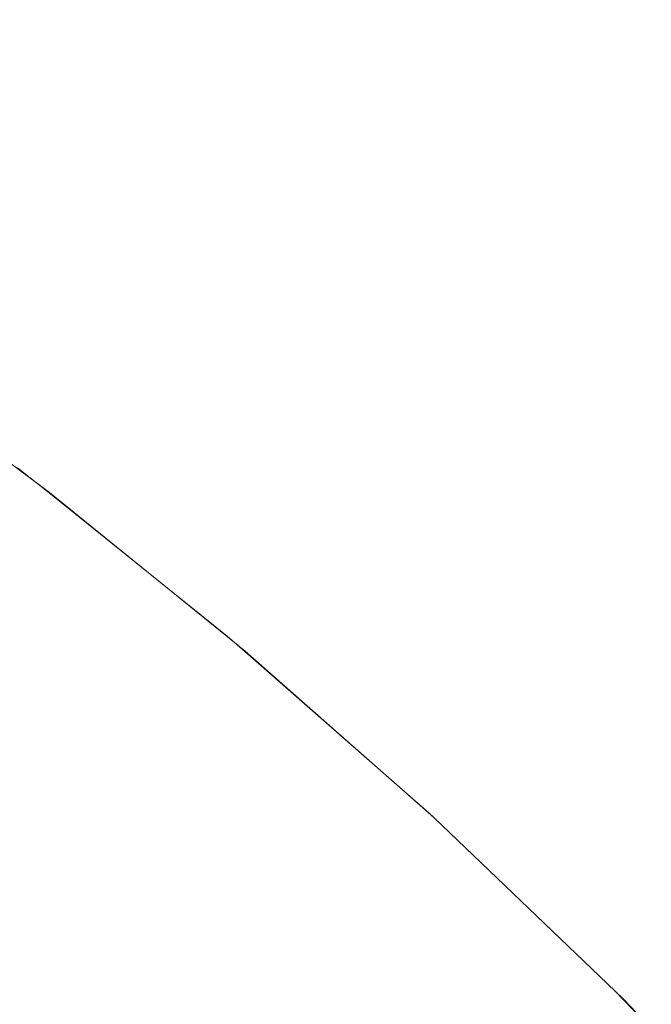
# Model space of a CAD drawing. Header units: centimetres. Extents: x -26.3 to 27.5, y 4.8 to 73.5.
# Tile 192 of 256: x -8.2256 to -8.2154, y 6.5708 to 6.5868. Entities that reach past the tile are written whole.
import ezdxf

# ---------------------------------------------------------------- set-up
doc = ezdxf.new("R2010")
doc.units = ezdxf.units.CM
doc.header["$LTSCALE"] = 2.54
doc.layers.add('Lucido design-1', color=7, linetype='Continuous')

# ---------------------------------------------------------------- blocks, each defined once
blk = doc.blocks.new('Gruppo-3-1')
at = {"color": 7, "linetype": 'Continuous', "lineweight": 9}
for points, invisible_edges in [([(-25.986537, 6.588473, -1479.067827), (-25.986537, 6.586803, -1479.064845), (27.113463, 6.586803, -1479.064845), (27.113463, 6.588473, -1479.067827)], 10), ([(-25.986537, 6.588473, -1515.167827), (-25.986537, 6.586803, -1515.164845), (27.113463, 6.586803, -1515.164845), (27.113463, 6.588473, -1515.167827)], 10), ([(27.113463, 6.586425, -1479.064169), (27.113463, 6.586803, -1479.064845), (-25.986537, 6.586803, -1479.064845), (-25.986537, 6.586425, -1479.064169)], 10), ([(27.113463, 6.586425, -1515.164169), (27.113463, 6.586803, -1515.164845), (-25.986537, 6.586803, -1515.164845), (-25.986537, 6.586425, -1515.164169)], 10), ([(-8.224674, 6.585132, -1479.464004), (-8.226232, 6.585132, -1479.468457), (-8.228896, 6.586815, -1479.467573), (-8.227308, 6.586815, -1479.463034)], 15), ([(-8.224674, 6.585132, -1515.564004), (-8.226232, 6.585132, -1515.568457), (-8.228896, 6.586815, -1515.567573), (-8.227308, 6.586815, -1515.563034)], 15), ([(-8.222973, 6.585132, -1479.459602), (-8.224674, 6.585132, -1479.464004), (-8.227308, 6.586815, -1479.463034), (-8.225575, 6.586815, -1479.458549)], 15), ([(-8.222973, 6.585132, -1515.559602), (-8.224674, 6.585132, -1515.564004), (-8.227308, 6.586815, -1515.563034), (-8.225575, 6.586815, -1515.558549)], 15), ([(-8.221133, 6.585132, -1479.455258), (-8.222973, 6.585132, -1479.459602), (-8.225575, 6.586815, -1479.458549), (-8.223699, 6.586815, -1479.454122)], 15), ([(-8.221133, 6.585132, -1515.555258), (-8.222973, 6.585132, -1515.559602), (-8.225575, 6.586815, -1515.558549), (-8.223699, 6.586815, -1515.554122)], 15), ([(-8.219154, 6.585132, -1479.450974), (-8.221133, 6.585132, -1479.455258), (-8.223699, 6.586815, -1479.454122), (-8.221683, 6.586815, -1479.449756)], 15), ([(-8.219154, 6.585132, -1515.550974), (-8.221133, 6.585132, -1515.555258), (-8.223699, 6.586815, -1515.554122), (-8.221683, 6.586815, -1515.549756)], 15), ([(-8.217039, 6.585132, -1479.446757), (-8.219154, 6.585132, -1479.450974), (-8.221683, 6.586815, -1479.449756), (-8.219527, 6.586815, -1479.445458)], 15), ([(-8.217039, 6.585132, -1515.546757), (-8.219154, 6.585132, -1515.550974), (-8.221683, 6.586815, -1515.549756), (-8.219527, 6.586815, -1515.545458)], 15), ([(-8.21479, 6.585132, -1479.442609), (-8.217039, 6.585132, -1479.446757), (-8.219527, 6.586815, -1479.445458), (-8.217235, 6.586815, -1479.441231)], 15), ([(-8.21479, 6.585132, -1515.542609), (-8.217039, 6.585132, -1515.546757), (-8.219527, 6.586815, -1515.545458), (-8.217235, 6.586815, -1515.541231)], 15), ([(-8.212409, 6.585132, -1479.438535), (-8.21479, 6.585132, -1479.442609), (-8.217235, 6.586815, -1479.441231), (-8.214809, 6.586815, -1479.43708)], 15), ([(-8.212409, 6.585132, -1515.538535), (-8.21479, 6.585132, -1515.542609), (-8.217235, 6.586815, -1515.541231), (-8.214809, 6.586815, -1515.53708)], 15), ([(-25.986537, 6.586425, -1479.064169), (-25.986537, 6.584542, -1479.061115), (27.113463, 6.584542, -1479.061115), (27.113463, 6.586425, -1479.064169)], 10), ([(-25.986537, 6.586425, -1515.164169), (-25.986537, 6.584542, -1515.161115), (27.113463, 6.584542, -1515.161115), (27.113463, 6.586425, -1515.164169)], 10), ([(-8.22501, 6.583359, -1479.473741), (-8.226256, 6.583359, -1479.4782), (-8.228917, 6.585132, -1479.477503), (-8.227647, 6.585132, -1479.472958)], 15), ([(-8.22501, 6.583359, -1515.573741), (-8.226256, 6.583359, -1515.5782), (-8.228917, 6.585132, -1515.577503), (-8.227647, 6.585132, -1515.572958)], 15), ([(-8.223622, 6.583359, -1479.469324), (-8.22501, 6.583359, -1479.473741), (-8.227647, 6.585132, -1479.472958), (-8.226232, 6.585132, -1479.468457)], 15), ([(-8.223622, 6.583359, -1515.569324), (-8.22501, 6.583359, -1515.573741), (-8.227647, 6.585132, -1515.572958), (-8.226232, 6.585132, -1515.568457)], 15), ([(-8.222093, 6.583359, -1479.464953), (-8.223622, 6.583359, -1479.469324), (-8.226232, 6.585132, -1479.468457), (-8.224674, 6.585132, -1479.464004)], 15), ([(-8.222093, 6.583359, -1515.564953), (-8.223622, 6.583359, -1515.569324), (-8.226232, 6.585132, -1515.568457), (-8.224674, 6.585132, -1515.564004)], 15), ([(-8.220424, 6.583359, -1479.460634), (-8.222093, 6.583359, -1479.464953), (-8.224674, 6.585132, -1479.464004), (-8.222973, 6.585132, -1479.459602)], 15), ([(-8.220424, 6.583359, -1515.560634), (-8.222093, 6.583359, -1515.564953), (-8.224674, 6.585132, -1515.564004), (-8.222973, 6.585132, -1515.559602)], 15), ([(-8.218618, 6.583359, -1479.456371), (-8.220424, 6.583359, -1479.460634), (-8.222973, 6.585132, -1479.459602), (-8.221133, 6.585132, -1479.455258)], 15), ([(-8.218618, 6.583359, -1515.556371), (-8.220424, 6.583359, -1515.560634), (-8.222973, 6.585132, -1515.559602), (-8.221133, 6.585132, -1515.555258)], 15), ([(-8.216676, 6.583359, -1479.452168), (-8.218618, 6.583359, -1479.456371), (-8.221133, 6.585132, -1479.455258), (-8.219154, 6.585132, -1479.450974)], 15), ([(-8.216676, 6.583359, -1515.552168), (-8.218618, 6.583359, -1515.556371), (-8.221133, 6.585132, -1515.555258), (-8.219154, 6.585132, -1515.550974)], 15), ([(-8.2146, 6.583359, -1479.448029), (-8.216676, 6.583359, -1479.452168), (-8.219154, 6.585132, -1479.450974), (-8.217039, 6.585132, -1479.446757)], 15), ([(-8.2146, 6.583359, -1515.548029), (-8.216676, 6.583359, -1515.552168), (-8.219154, 6.585132, -1515.550974), (-8.217039, 6.585132, -1515.546757)], 15), ([(-8.212393, 6.583359, -1479.443958), (-8.2146, 6.583359, -1479.448029), (-8.217039, 6.585132, -1479.446757), (-8.21479, 6.585132, -1479.442609)], 15), ([(-8.212393, 6.583359, -1515.543958), (-8.2146, 6.583359, -1515.548029), (-8.217039, 6.585132, -1515.546757), (-8.21479, 6.585132, -1515.542609)], 15), ([(27.113463, 6.584223, -1479.060597), (27.113463, 6.584542, -1479.061115), (-25.986537, 6.584542, -1479.061115), (-25.986537, 6.584223, -1479.060597)], 10), ([(27.113463, 6.584223, -1515.160597), (27.113463, 6.584542, -1515.161115), (-25.986537, 6.584542, -1515.161115), (-25.986537, 6.584223, -1515.160597)], 10), ([(-25.986537, 6.584223, -1479.060597), (-25.986537, 6.58212, -1479.057486), (27.113463, 6.58212, -1479.057486), (27.113463, 6.584223, -1479.060597)], 10), ([(-25.986537, 6.584223, -1515.160597), (-25.986537, 6.58212, -1515.157486), (27.113463, 6.58212, -1515.157486), (27.113463, 6.584223, -1515.160597)], 10), ([(-8.224736, 6.581497, -1479.483296), (-8.225676, 6.581497, -1479.487742), (-8.228317, 6.583359, -1479.487227), (-8.227359, 6.583359, -1479.482697)], 15), ([(-8.224736, 6.581497, -1515.583296), (-8.225676, 6.581497, -1515.587742), (-8.228317, 6.583359, -1515.587227), (-8.227359, 6.583359, -1515.582697)], 15), ([(-8.223654, 6.581497, -1479.478883), (-8.224736, 6.581497, -1479.483296), (-8.227359, 6.583359, -1479.482697), (-8.226256, 6.583359, -1479.4782)], 15), ([(-8.223654, 6.581497, -1515.578883), (-8.224736, 6.581497, -1515.583296), (-8.227359, 6.583359, -1515.582697), (-8.226256, 6.583359, -1515.5782)], 15), ([(-8.222431, 6.581497, -1479.474507), (-8.223654, 6.581497, -1479.478883), (-8.226256, 6.583359, -1479.4782), (-8.22501, 6.583359, -1479.473741)], 15), ([(-8.222431, 6.581497, -1515.574507), (-8.223654, 6.581497, -1515.578883), (-8.226256, 6.583359, -1515.5782), (-8.22501, 6.583359, -1515.573741)], 15), ([(-8.221068, 6.581497, -1479.470172), (-8.222431, 6.581497, -1479.474507), (-8.22501, 6.583359, -1479.473741), (-8.223622, 6.583359, -1479.469324)], 15), ([(-8.221068, 6.581497, -1515.570172), (-8.222431, 6.581497, -1515.574507), (-8.22501, 6.583359, -1515.573741), (-8.223622, 6.583359, -1515.569324)], 15), ([(-8.219567, 6.581497, -1479.465883), (-8.221068, 6.581497, -1479.470172), (-8.223622, 6.583359, -1479.469324), (-8.222093, 6.583359, -1479.464953)], 15), ([(-8.219567, 6.581497, -1515.565883), (-8.221068, 6.581497, -1515.570172), (-8.223622, 6.583359, -1515.569324), (-8.222093, 6.583359, -1515.564953)], 15), ([(-8.21793, 6.581497, -1479.461644), (-8.219567, 6.581497, -1479.465883), (-8.222093, 6.583359, -1479.464953), (-8.220424, 6.583359, -1479.460634)], 15), ([(-8.21793, 6.581497, -1515.561644), (-8.219567, 6.581497, -1515.565883), (-8.222093, 6.583359, -1515.564953), (-8.220424, 6.583359, -1515.560634)], 15), ([(-8.216157, 6.581497, -1479.45746), (-8.21793, 6.581497, -1479.461644), (-8.220424, 6.583359, -1479.460634), (-8.218618, 6.583359, -1479.456371)], 15), ([(-8.216157, 6.581497, -1515.55746), (-8.21793, 6.581497, -1515.561644), (-8.220424, 6.583359, -1515.560634), (-8.218618, 6.583359, -1515.556371)], 15), ([(-8.214252, 6.581497, -1479.453335), (-8.216157, 6.581497, -1479.45746), (-8.218618, 6.583359, -1479.456371), (-8.216676, 6.583359, -1479.452168)], 15), ([(-8.214252, 6.581497, -1515.553335), (-8.216157, 6.581497, -1515.55746), (-8.218618, 6.583359, -1515.556371), (-8.216676, 6.583359, -1515.552168)], 15), ([(-8.212215, 6.581497, -1479.449273), (-8.214252, 6.581497, -1479.453335), (-8.216676, 6.583359, -1479.452168), (-8.2146, 6.583359, -1479.448029)], 15), ([(-8.212215, 6.581497, -1515.549273), (-8.214252, 6.581497, -1515.553335), (-8.216676, 6.583359, -1515.552168), (-8.2146, 6.583359, -1515.548029)], 15), ([(27.113463, 6.581871, -1479.057117), (27.113463, 6.58212, -1479.057486), (-25.986537, 6.58212, -1479.057486), (-25.986537, 6.581871, -1479.057117)], 10), ([(27.113463, 6.581871, -1515.157117), (27.113463, 6.58212, -1515.157486), (-25.986537, 6.58212, -1515.157486), (-25.986537, 6.581871, -1515.157117)], 10), ([(-25.986537, 6.581871, -1479.057117), (-25.986537, 6.579543, -1479.053966), (27.113463, 6.579543, -1479.053966), (27.113463, 6.581871, -1479.057117)], 10), ([(-25.986537, 6.581871, -1515.157117), (-25.986537, 6.579543, -1515.153966), (27.113463, 6.579543, -1515.153966), (27.113463, 6.581871, -1515.157117)], 10), ([(-8.225661, 6.579547, -1479.714839), (-8.228421, 6.581591, -1479.514839), (-8.225142, 6.579146, -1479.514839)], 9), ([(-8.22559, 6.579547, -1479.51038), (-8.225142, 6.579146, -1479.514839), (-8.228421, 6.581591, -1479.514839), (-8.228217, 6.581497, -1479.510296)], 13), ([(-8.225661, 6.579547, -1515.814839), (-8.228421, 6.581591, -1515.614839), (-8.225142, 6.579146, -1515.614839)], 9), ([(-8.22559, 6.579547, -1515.61038), (-8.225142, 6.579146, -1515.614839), (-8.228421, 6.581591, -1515.614839), (-8.228217, 6.581497, -1515.610296)], 13), ([(-8.225375, 6.579547, -1479.505925), (-8.22559, 6.579547, -1479.51038), (-8.228217, 6.581497, -1479.510296), (-8.227998, 6.581497, -1479.505757)], 15), ([(-8.225375, 6.579547, -1515.605925), (-8.22559, 6.579547, -1515.61038), (-8.228217, 6.581497, -1515.610296), (-8.227998, 6.581497, -1515.605757)], 15), ([(-8.225018, 6.579547, -1479.50148), (-8.225375, 6.579547, -1479.505925), (-8.227998, 6.581497, -1479.505757), (-8.227635, 6.581497, -1479.501228)], 15), ([(-8.225018, 6.579547, -1515.60148), (-8.225375, 6.579547, -1515.605925), (-8.227998, 6.581497, -1515.605757), (-8.227635, 6.581497, -1515.601228)], 15), ([(-8.224519, 6.579547, -1479.497048), (-8.225018, 6.579547, -1479.50148), (-8.227635, 6.581497, -1479.501228), (-8.227126, 6.581497, -1479.496712)], 15), ([(-8.224519, 6.579547, -1515.597048), (-8.225018, 6.579547, -1515.60148), (-8.227635, 6.581497, -1515.601228), (-8.227126, 6.581497, -1515.596712)], 15), ([(-8.223878, 6.579547, -1479.492635), (-8.224519, 6.579547, -1479.497048), (-8.227126, 6.581497, -1479.496712), (-8.226473, 6.581497, -1479.492215)], 15), ([(-8.223878, 6.579547, -1515.592635), (-8.224519, 6.579547, -1515.597048), (-8.227126, 6.581497, -1515.596712), (-8.226473, 6.581497, -1515.592215)], 15), ([(-8.223096, 6.579547, -1479.488244), (-8.223878, 6.579547, -1479.492635), (-8.226473, 6.581497, -1479.492215), (-8.225676, 6.581497, -1479.487742)], 15), ([(-8.223096, 6.579547, -1515.588244), (-8.223878, 6.579547, -1515.592635), (-8.226473, 6.581497, -1515.592215), (-8.225676, 6.581497, -1515.587742)], 15), ([(-8.222173, 6.579547, -1479.483881), (-8.223096, 6.579547, -1479.488244), (-8.225676, 6.581497, -1479.487742), (-8.224736, 6.581497, -1479.483296)], 15), ([(-8.222173, 6.579547, -1515.583881), (-8.223096, 6.579547, -1515.588244), (-8.225676, 6.581497, -1515.587742), (-8.224736, 6.581497, -1515.583296)], 15), ([(-8.221111, 6.579547, -1479.47955), (-8.222173, 6.579547, -1479.483881), (-8.224736, 6.581497, -1479.483296), (-8.223654, 6.581497, -1479.478883)], 15), ([(-8.221111, 6.579547, -1515.57955), (-8.222173, 6.579547, -1515.583881), (-8.224736, 6.581497, -1515.583296), (-8.223654, 6.581497, -1515.578883)], 15), ([(-8.219911, 6.579547, -1479.475254), (-8.221111, 6.579547, -1479.47955), (-8.223654, 6.581497, -1479.478883), (-8.222431, 6.581497, -1479.474507)], 15), ([(-8.219911, 6.579547, -1515.575254), (-8.221111, 6.579547, -1515.57955), (-8.223654, 6.581497, -1515.578883), (-8.222431, 6.581497, -1515.574507)], 15), ([(-8.218574, 6.579547, -1479.471), (-8.219911, 6.579547, -1479.475254), (-8.222431, 6.581497, -1479.474507), (-8.221068, 6.581497, -1479.470172)], 15), ([(-8.218574, 6.579547, -1515.571), (-8.219911, 6.579547, -1515.575254), (-8.222431, 6.581497, -1515.574507), (-8.221068, 6.581497, -1515.570172)], 15), ([(-8.217101, 6.579547, -1479.46679), (-8.218574, 6.579547, -1479.471), (-8.221068, 6.581497, -1479.470172), (-8.219567, 6.581497, -1479.465883)], 15), ([(-8.217101, 6.579547, -1515.56679), (-8.218574, 6.579547, -1515.571), (-8.221068, 6.581497, -1515.570172), (-8.219567, 6.581497, -1515.565883)], 15), ([(-8.215494, 6.579547, -1479.46263), (-8.217101, 6.579547, -1479.46679), (-8.219567, 6.581497, -1479.465883), (-8.21793, 6.581497, -1479.461644)], 15), ([(-8.215494, 6.579547, -1515.56263), (-8.217101, 6.579547, -1515.56679), (-8.219567, 6.581497, -1515.565883), (-8.21793, 6.581497, -1515.561644)], 15), ([(-8.213754, 6.579547, -1479.458524), (-8.215494, 6.579547, -1479.46263), (-8.21793, 6.581497, -1479.461644), (-8.216157, 6.581497, -1479.45746)], 15), ([(-8.213754, 6.579547, -1515.558524), (-8.215494, 6.579547, -1515.56263), (-8.21793, 6.581497, -1515.561644), (-8.216157, 6.581497, -1515.55746)], 15), ([(-8.211884, 6.579547, -1479.454475), (-8.213754, 6.579547, -1479.458524), (-8.216157, 6.581497, -1479.45746), (-8.214252, 6.581497, -1479.453335)], 15), ([(-8.211884, 6.579547, -1515.554475), (-8.213754, 6.579547, -1515.558524), (-8.216157, 6.581497, -1515.55746), (-8.214252, 6.581497, -1515.553335)], 15), ([(27.113463, 6.579372, -1479.053735), (27.113463, 6.579543, -1479.053966), (-25.986537, 6.579543, -1479.053966), (-25.986537, 6.579372, -1479.053735)], 10), ([(27.113463, 6.579372, -1515.153735), (27.113463, 6.579543, -1515.153966), (-25.986537, 6.579543, -1515.153966), (-25.986537, 6.579372, -1515.153735)], 10), ([(-8.225719, 6.579472, -1479.719199), (-8.225661, 6.579547, -1479.714839), (-8.225149, 6.579137, -1479.714839)], 9), ([(-8.225719, 6.579472, -1515.819199), (-8.225661, 6.579547, -1515.814839), (-8.225149, 6.579137, -1515.814839)], 9), ([(-8.225142, 6.579146, -1479.514839), (-8.225149, 6.579137, -1479.714839), (-8.225661, 6.579547, -1479.714839)], 9), ([(-8.225142, 6.579146, -1515.614839), (-8.225149, 6.579137, -1515.814839), (-8.225661, 6.579547, -1515.814839)], 9), ([(-8.225142, 6.579146, -1479.514839), (-8.22559, 6.579547, -1479.51038), (-8.223028, 6.577513, -1479.510462)], 11), ([(-8.222817, 6.577513, -1479.50609), (-8.223028, 6.577513, -1479.510462), (-8.22559, 6.579547, -1479.51038), (-8.225375, 6.579547, -1479.505925)], 15), ([(-8.225142, 6.579146, -1515.614839), (-8.22559, 6.579547, -1515.61038), (-8.223028, 6.577513, -1515.610462)], 11), ([(-8.222817, 6.577513, -1515.60609), (-8.223028, 6.577513, -1515.610462), (-8.22559, 6.579547, -1515.61038), (-8.225375, 6.579547, -1515.605925)], 15), ([(-8.222467, 6.577513, -1479.501726), (-8.222817, 6.577513, -1479.50609), (-8.225375, 6.579547, -1479.505925), (-8.225018, 6.579547, -1479.50148)], 15), ([(-8.222467, 6.577513, -1515.601726), (-8.222817, 6.577513, -1515.60609), (-8.225375, 6.579547, -1515.605925), (-8.225018, 6.579547, -1515.60148)], 15), ([(-8.221977, 6.577513, -1479.497376), (-8.222467, 6.577513, -1479.501726), (-8.225018, 6.579547, -1479.50148), (-8.224519, 6.579547, -1479.497048)], 15), ([(-8.221977, 6.577513, -1515.597376), (-8.222467, 6.577513, -1515.601726), (-8.225018, 6.579547, -1515.60148), (-8.224519, 6.579547, -1515.597048)], 15), ([(-8.221348, 6.577513, -1479.493044), (-8.221977, 6.577513, -1479.497376), (-8.224519, 6.579547, -1479.497048), (-8.223878, 6.579547, -1479.492635)], 15), ([(-8.221348, 6.577513, -1515.593044), (-8.221977, 6.577513, -1515.597376), (-8.224519, 6.579547, -1515.597048), (-8.223878, 6.579547, -1515.592635)], 15), ([(-8.22058, 6.577513, -1479.488734), (-8.221348, 6.577513, -1479.493044), (-8.223878, 6.579547, -1479.492635), (-8.223096, 6.579547, -1479.488244)], 15), ([(-8.22058, 6.577513, -1515.588734), (-8.221348, 6.577513, -1515.593044), (-8.223878, 6.579547, -1515.592635), (-8.223096, 6.579547, -1515.588244)], 15), ([(-8.219674, 6.577513, -1479.484451), (-8.22058, 6.577513, -1479.488734), (-8.223096, 6.579547, -1479.488244), (-8.222173, 6.579547, -1479.483881)], 15), ([(-8.219674, 6.577513, -1515.584451), (-8.22058, 6.577513, -1515.588734), (-8.223096, 6.579547, -1515.588244), (-8.222173, 6.579547, -1515.583881)], 15), ([(-8.218632, 6.577513, -1479.4802), (-8.219674, 6.577513, -1479.484451), (-8.222173, 6.579547, -1479.483881), (-8.221111, 6.579547, -1479.47955)], 15), ([(-8.218632, 6.577513, -1515.5802), (-8.219674, 6.577513, -1515.584451), (-8.222173, 6.579547, -1515.583881), (-8.221111, 6.579547, -1515.57955)], 15), ([(-8.217454, 6.577513, -1479.475984), (-8.218632, 6.577513, -1479.4802), (-8.221111, 6.579547, -1479.47955), (-8.219911, 6.579547, -1479.475254)], 15), ([(-8.217454, 6.577513, -1515.575984), (-8.218632, 6.577513, -1515.5802), (-8.221111, 6.579547, -1515.57955), (-8.219911, 6.579547, -1515.575254)], 15), ([(-8.216141, 6.577513, -1479.471808), (-8.217454, 6.577513, -1479.475984), (-8.219911, 6.579547, -1479.475254), (-8.218574, 6.579547, -1479.471)], 15), ([(-8.216141, 6.577513, -1515.571808), (-8.217454, 6.577513, -1515.575984), (-8.219911, 6.579547, -1515.575254), (-8.218574, 6.579547, -1515.571)], 15), ([(-8.214695, 6.577513, -1479.467676), (-8.216141, 6.577513, -1479.471808), (-8.218574, 6.579547, -1479.471), (-8.217101, 6.579547, -1479.46679)], 15), ([(-8.214695, 6.577513, -1515.567676), (-8.216141, 6.577513, -1515.571808), (-8.218574, 6.579547, -1515.571), (-8.217101, 6.579547, -1515.56679)], 15), ([(-8.213118, 6.577513, -1479.463592), (-8.214695, 6.577513, -1479.467676), (-8.217101, 6.579547, -1479.46679), (-8.215494, 6.579547, -1479.46263)], 15), ([(-8.213118, 6.577513, -1515.563592), (-8.214695, 6.577513, -1515.567676), (-8.217101, 6.579547, -1515.56679), (-8.215494, 6.579547, -1515.56263)], 15), ([(-8.21141, 6.577513, -1479.459562), (-8.213118, 6.577513, -1479.463592), (-8.215494, 6.579547, -1479.46263), (-8.213754, 6.579547, -1479.458524)], 15), ([(-8.21141, 6.577513, -1515.559562), (-8.213118, 6.577513, -1515.563592), (-8.215494, 6.579547, -1515.56263), (-8.213754, 6.579547, -1515.558524)], 15), ([(-25.986537, 6.579372, -1479.053735), (-25.986537, 6.576814, -1479.050562), (27.113463, 6.576814, -1479.050562), (27.113463, 6.579372, -1479.053735)], 10), ([(-25.986537, 6.579372, -1515.153735), (-25.986537, 6.576814, -1515.150562), (27.113463, 6.576814, -1515.150562), (27.113463, 6.579372, -1515.153735)], 10), ([(-8.225719, 6.579472, -1479.719199), (-8.22232, 6.576744, -1479.719199), (-8.222491, 6.57654, -1479.723331), (-8.225881, 6.579261, -1479.723331)], 15), ([(-8.225719, 6.579472, -1515.819199), (-8.22232, 6.576744, -1515.819199), (-8.222491, 6.57654, -1515.823331), (-8.225881, 6.579261, -1515.823331)], 15), ([(-8.225149, 6.579137, -1479.714839), (-8.222259, 6.576816, -1479.714839), (-8.22232, 6.576744, -1479.719199), (-8.225719, 6.579472, -1479.719199)], 14), ([(-8.225149, 6.579137, -1515.814839), (-8.222259, 6.576816, -1515.814839), (-8.22232, 6.576744, -1515.819199), (-8.225719, 6.579472, -1515.819199)], 14), ([(-8.225881, 6.579261, -1479.723331), (-8.222491, 6.57654, -1479.723331), (-8.222771, 6.576205, -1479.727446), (-8.226147, 6.578914, -1479.727446)], 15), ([(-8.225881, 6.579261, -1515.823331), (-8.222491, 6.57654, -1515.823331), (-8.222771, 6.576205, -1515.827446), (-8.226147, 6.578914, -1515.827446)], 15), ([(-8.222259, 6.576816, -1479.714839), (-8.225149, 6.579137, -1479.714839), (-8.225142, 6.579146, -1479.514839)], 10), ([(-8.222259, 6.576816, -1515.814839), (-8.225149, 6.579137, -1515.814839), (-8.225142, 6.579146, -1515.614839)], 10), ([(-8.222259, 6.576816, -1479.714839), (-8.225142, 6.579146, -1479.514839), (-8.221968, 6.576571, -1479.514839)], 9), ([(-8.223028, 6.577513, -1479.510462), (-8.221968, 6.576571, -1479.514839), (-8.225142, 6.579146, -1479.514839)], 9), ([(-8.222259, 6.576816, -1515.814839), (-8.225142, 6.579146, -1515.614839), (-8.221968, 6.576571, -1515.614839)], 9), ([(-8.223028, 6.577513, -1515.610462), (-8.221968, 6.576571, -1515.614839), (-8.225142, 6.579146, -1515.614839)], 9), ([(-8.226147, 6.578914, -1479.727446), (-8.222771, 6.576205, -1479.727446), (-8.223161, 6.575741, -1479.731535), (-8.226516, 6.578434, -1479.731535)], 15), ([(-8.226147, 6.578914, -1515.827446), (-8.222771, 6.576205, -1515.827446), (-8.223161, 6.575741, -1515.831535), (-8.226516, 6.578434, -1515.831535)], 15), ([(-8.226516, 6.578434, -1479.731535), (-8.223161, 6.575741, -1479.731535), (-8.223658, 6.575149, -1479.735592), (-8.226987, 6.57782, -1479.735592)], 15), ([(-8.226516, 6.578434, -1515.831535), (-8.223161, 6.575741, -1515.831535), (-8.223658, 6.575149, -1515.835592), (-8.226987, 6.57782, -1515.835592)], 15), ([(-8.226987, 6.57782, -1479.735592), (-8.223658, 6.575149, -1479.735592), (-8.224262, 6.574429, -1479.739611), (-8.227559, 6.577075, -1479.739611)], 15), ([(-8.226987, 6.57782, -1515.835592), (-8.223658, 6.575149, -1515.835592), (-8.224262, 6.574429, -1515.839611), (-8.227559, 6.577075, -1515.839611)], 15), ([(-8.220534, 6.575396, -1479.510542), (-8.221968, 6.576571, -1479.514839), (-8.223028, 6.577513, -1479.510462)], 11), ([(-8.220327, 6.575396, -1479.506249), (-8.220534, 6.575396, -1479.510542), (-8.223028, 6.577513, -1479.510462), (-8.222817, 6.577513, -1479.50609)], 15), ([(-8.220534, 6.575396, -1515.610542), (-8.221968, 6.576571, -1515.614839), (-8.223028, 6.577513, -1515.610462)], 11), ([(-8.220327, 6.575396, -1515.606249), (-8.220534, 6.575396, -1515.610542), (-8.223028, 6.577513, -1515.610462), (-8.222817, 6.577513, -1515.60609)], 15), ([(-8.219983, 6.575396, -1479.501966), (-8.220327, 6.575396, -1479.506249), (-8.222817, 6.577513, -1479.50609), (-8.222467, 6.577513, -1479.501726)], 15), ([(-8.219983, 6.575396, -1515.601966), (-8.220327, 6.575396, -1515.606249), (-8.222817, 6.577513, -1515.60609), (-8.222467, 6.577513, -1515.601726)], 15), ([(-8.219502, 6.575396, -1479.497695), (-8.219983, 6.575396, -1479.501966), (-8.222467, 6.577513, -1479.501726), (-8.221977, 6.577513, -1479.497376)], 15), ([(-8.219502, 6.575396, -1515.597695), (-8.219983, 6.575396, -1515.601966), (-8.222467, 6.577513, -1515.601726), (-8.221977, 6.577513, -1515.597376)], 15), ([(-8.218884, 6.575396, -1479.493442), (-8.219502, 6.575396, -1479.497695), (-8.221977, 6.577513, -1479.497376), (-8.221348, 6.577513, -1479.493044)], 15), ([(-8.218884, 6.575396, -1515.593442), (-8.219502, 6.575396, -1515.597695), (-8.221977, 6.577513, -1515.597376), (-8.221348, 6.577513, -1515.593044)], 15), ([(-8.218131, 6.575396, -1479.489211), (-8.218884, 6.575396, -1479.493442), (-8.221348, 6.577513, -1479.493044), (-8.22058, 6.577513, -1479.488734)], 15), ([(-8.218131, 6.575396, -1515.589211), (-8.218884, 6.575396, -1515.593442), (-8.221348, 6.577513, -1515.593044), (-8.22058, 6.577513, -1515.588734)], 15), ([(-8.217242, 6.575396, -1479.485007), (-8.218131, 6.575396, -1479.489211), (-8.22058, 6.577513, -1479.488734), (-8.219674, 6.577513, -1479.484451)], 15), ([(-8.217242, 6.575396, -1515.585007), (-8.218131, 6.575396, -1515.589211), (-8.22058, 6.577513, -1515.588734), (-8.219674, 6.577513, -1515.584451)], 15), ([(-8.216218, 6.575396, -1479.480833), (-8.217242, 6.575396, -1479.485007), (-8.219674, 6.577513, -1479.484451), (-8.218632, 6.577513, -1479.4802)], 15), ([(-8.216218, 6.575396, -1515.580833), (-8.217242, 6.575396, -1515.585007), (-8.219674, 6.577513, -1515.584451), (-8.218632, 6.577513, -1515.5802)], 15), ([(-8.215062, 6.575396, -1479.476694), (-8.216218, 6.575396, -1479.480833), (-8.218632, 6.577513, -1479.4802), (-8.217454, 6.577513, -1479.475984)], 15), ([(-8.215062, 6.575396, -1515.576694), (-8.216218, 6.575396, -1515.580833), (-8.218632, 6.577513, -1515.5802), (-8.217454, 6.577513, -1515.575984)], 15), ([(-8.213773, 6.575396, -1479.472594), (-8.215062, 6.575396, -1479.476694), (-8.217454, 6.577513, -1479.475984), (-8.216141, 6.577513, -1479.471808)], 15), ([(-8.213773, 6.575396, -1515.572594), (-8.215062, 6.575396, -1515.576694), (-8.217454, 6.577513, -1515.575984), (-8.216141, 6.577513, -1515.571808)], 15), ([(-8.212354, 6.575396, -1479.468538), (-8.213773, 6.575396, -1479.472594), (-8.216141, 6.577513, -1479.471808), (-8.214695, 6.577513, -1479.467676)], 15), ([(-8.212354, 6.575396, -1515.568538), (-8.213773, 6.575396, -1515.572594), (-8.216141, 6.577513, -1515.571808), (-8.214695, 6.577513, -1515.567676)], 15), ([(-8.227559, 6.577075, -1479.739611), (-8.224262, 6.574429, -1479.739611), (-8.224971, 6.573584, -1479.743584), (-8.22823, 6.576199, -1479.743584)], 15), ([(-8.227559, 6.577075, -1515.839611), (-8.224262, 6.574429, -1515.839611), (-8.224971, 6.573584, -1515.843584), (-8.22823, 6.576199, -1515.843584)], 15), ([(27.113463, 6.576731, -1479.050458), (27.113463, 6.576814, -1479.050562), (-25.986537, 6.576814, -1479.050562), (-25.986537, 6.576731, -1479.050458)], 10), ([(27.113463, 6.576731, -1515.150458), (27.113463, 6.576814, -1515.150562), (-25.986537, 6.576814, -1515.150562), (-25.986537, 6.576731, -1515.150458)], 10), ([(-8.22232, 6.576744, -1479.719199), (-8.222259, 6.576816, -1479.714839), (-8.221973, 6.576566, -1479.714839)], 9), ([(-8.22232, 6.576744, -1515.819199), (-8.222259, 6.576816, -1515.814839), (-8.221973, 6.576566, -1515.814839)], 9), ([(-8.221968, 6.576571, -1479.514839), (-8.221973, 6.576566, -1479.714839), (-8.222259, 6.576816, -1479.714839)], 9), ([(-8.221968, 6.576571, -1515.614839), (-8.221973, 6.576566, -1515.814839), (-8.222259, 6.576816, -1515.814839)], 9), ([(-25.986537, 6.576731, -1479.050458), (-25.986537, 6.573951, -1479.047292), (27.113463, 6.573951, -1479.047292), (27.113463, 6.576731, -1479.050458)], 10), ([(-25.986537, 6.576731, -1515.150458), (-25.986537, 6.573951, -1515.147292), (27.113463, 6.573951, -1515.147292), (27.113463, 6.576731, -1515.150458)], 10), ([(-8.22232, 6.576744, -1479.719199), (-8.219043, 6.57387, -1479.719199), (-8.219222, 6.573673, -1479.723331), (-8.222491, 6.57654, -1479.723331)], 15), ([(-8.22232, 6.576744, -1515.819199), (-8.219043, 6.57387, -1515.819199), (-8.219222, 6.573673, -1515.823331), (-8.222491, 6.57654, -1515.823331)], 15), ([(-8.221973, 6.576566, -1479.714839), (-8.218978, 6.57394, -1479.714839), (-8.219043, 6.57387, -1479.719199), (-8.22232, 6.576744, -1479.719199)], 14), ([(-8.221973, 6.576566, -1515.814839), (-8.218978, 6.57394, -1515.814839), (-8.219043, 6.57387, -1515.819199), (-8.22232, 6.576744, -1515.819199)], 14), ([(-8.222491, 6.57654, -1479.723331), (-8.219222, 6.573673, -1479.723331), (-8.219517, 6.573352, -1479.727446), (-8.222771, 6.576205, -1479.727446)], 15), ([(-8.222491, 6.57654, -1515.823331), (-8.219222, 6.573673, -1515.823331), (-8.219517, 6.573352, -1515.827446), (-8.222771, 6.576205, -1515.827446)], 15), ([(-8.218978, 6.57394, -1479.714839), (-8.221973, 6.576566, -1479.714839), (-8.221968, 6.576571, -1479.514839)], 10), ([(-8.218978, 6.57394, -1515.814839), (-8.221973, 6.576566, -1515.814839), (-8.221968, 6.576571, -1515.614839)], 10), ([(-8.221968, 6.576571, -1479.514839), (-8.218904, 6.573872, -1479.514839), (-8.218906, 6.57387, -1479.714839), (-8.218978, 6.57394, -1479.714839)], 10), ([(-8.218904, 6.573872, -1479.514839), (-8.221968, 6.576571, -1479.514839), (-8.220534, 6.575396, -1479.510542)], 10), ([(-8.221968, 6.576571, -1515.614839), (-8.218904, 6.573872, -1515.614839), (-8.218906, 6.57387, -1515.814839), (-8.218978, 6.57394, -1515.814839)], 10), ([(-8.218904, 6.573872, -1515.614839), (-8.221968, 6.576571, -1515.614839), (-8.220534, 6.575396, -1515.610542)], 10), ([(-8.22823, 6.576199, -1479.743584), (-8.224971, 6.573584, -1479.743584), (-8.225785, 6.572614, -1479.747504), (-8.229001, 6.575195, -1479.747504)], 15), ([(-8.22823, 6.576199, -1515.843584), (-8.224971, 6.573584, -1515.843584), (-8.225785, 6.572614, -1515.847504), (-8.229001, 6.575195, -1515.847504)], 15), ([(-8.222771, 6.576205, -1479.727446), (-8.219517, 6.573352, -1479.727446), (-8.219927, 6.572905, -1479.731535), (-8.223161, 6.575741, -1479.731535)], 15), ([(-8.222771, 6.576205, -1515.827446), (-8.219517, 6.573352, -1515.827446), (-8.219927, 6.572905, -1515.831535), (-8.223161, 6.575741, -1515.831535)], 15), ([(-8.223161, 6.575741, -1479.731535), (-8.219927, 6.572905, -1479.731535), (-8.220449, 6.572335, -1479.735592), (-8.223658, 6.575149, -1479.735592)], 15), ([(-8.223161, 6.575741, -1515.831535), (-8.219927, 6.572905, -1515.831535), (-8.220449, 6.572335, -1515.835592), (-8.223658, 6.575149, -1515.835592)], 15), ([(-8.220534, 6.575396, -1479.510542), (-8.218111, 6.573198, -1479.51062), (-8.218904, 6.573872, -1479.514839)], 11), ([(-8.217908, 6.573198, -1479.506405), (-8.218111, 6.573198, -1479.51062), (-8.220534, 6.575396, -1479.510542), (-8.220327, 6.575396, -1479.506249)], 15), ([(-8.220534, 6.575396, -1515.610542), (-8.218111, 6.573198, -1515.61062), (-8.218904, 6.573872, -1515.614839)], 11), ([(-8.217908, 6.573198, -1515.606405), (-8.218111, 6.573198, -1515.61062), (-8.220534, 6.575396, -1515.610542), (-8.220327, 6.575396, -1515.606249)], 15), ([(-8.21757, 6.573198, -1479.502198), (-8.217908, 6.573198, -1479.506405), (-8.220327, 6.575396, -1479.506249), (-8.219983, 6.575396, -1479.501966)], 15), ([(-8.21757, 6.573198, -1515.602198), (-8.217908, 6.573198, -1515.606405), (-8.220327, 6.575396, -1515.606249), (-8.219983, 6.575396, -1515.601966)], 15), ([(-8.217097, 6.573198, -1479.498005), (-8.21757, 6.573198, -1479.502198), (-8.219983, 6.575396, -1479.501966), (-8.219502, 6.575396, -1479.497695)], 15), ([(-8.217097, 6.573198, -1515.598005), (-8.21757, 6.573198, -1515.602198), (-8.219983, 6.575396, -1515.601966), (-8.219502, 6.575396, -1515.597695)], 15), ([(-8.216491, 6.573198, -1479.493829), (-8.217097, 6.573198, -1479.498005), (-8.219502, 6.575396, -1479.497695), (-8.218884, 6.575396, -1479.493442)], 15), ([(-8.216491, 6.573198, -1515.593829), (-8.217097, 6.573198, -1515.598005), (-8.219502, 6.575396, -1515.597695), (-8.218884, 6.575396, -1515.593442)], 15), ([(-8.215751, 6.573198, -1479.489675), (-8.216491, 6.573198, -1479.493829), (-8.218884, 6.575396, -1479.493442), (-8.218131, 6.575396, -1479.489211)], 15), ([(-8.215751, 6.573198, -1515.589675), (-8.216491, 6.573198, -1515.593829), (-8.218884, 6.575396, -1515.593442), (-8.218131, 6.575396, -1515.589211)], 15), ([(-8.214878, 6.573198, -1479.485546), (-8.215751, 6.573198, -1479.489675), (-8.218131, 6.575396, -1479.489211), (-8.217242, 6.575396, -1479.485007)], 15), ([(-8.214878, 6.573198, -1515.585546), (-8.215751, 6.573198, -1515.589675), (-8.218131, 6.575396, -1515.589211), (-8.217242, 6.575396, -1515.585007)], 15), ([(-8.213873, 6.573198, -1479.481448), (-8.214878, 6.573198, -1479.485546), (-8.217242, 6.575396, -1479.485007), (-8.216218, 6.575396, -1479.480833)], 15), ([(-8.213873, 6.573198, -1515.581448), (-8.214878, 6.573198, -1515.585546), (-8.217242, 6.575396, -1515.585007), (-8.216218, 6.575396, -1515.580833)], 15), ([(-8.212737, 6.573198, -1479.477384), (-8.213873, 6.573198, -1479.481448), (-8.216218, 6.575396, -1479.480833), (-8.215062, 6.575396, -1479.476694)], 15), ([(-8.212737, 6.573198, -1515.577384), (-8.213873, 6.573198, -1515.581448), (-8.216218, 6.575396, -1515.580833), (-8.215062, 6.575396, -1515.576694)], 15), ([(-8.223658, 6.575149, -1479.735592), (-8.220449, 6.572335, -1479.735592), (-8.221084, 6.571642, -1479.739611), (-8.224262, 6.574429, -1479.739611)], 15), ([(-8.223658, 6.575149, -1515.835592), (-8.220449, 6.572335, -1515.835592), (-8.221084, 6.571642, -1515.839611), (-8.224262, 6.574429, -1515.839611)], 15), ([(-8.224262, 6.574429, -1479.739611), (-8.221084, 6.571642, -1479.739611), (-8.22183, 6.570828, -1479.743584), (-8.224971, 6.573584, -1479.743584)], 15), ([(-8.224262, 6.574429, -1515.839611), (-8.221084, 6.571642, -1515.839611), (-8.22183, 6.570828, -1515.843584), (-8.224971, 6.573584, -1515.843584)], 15), ([(-25.986537, 6.573951, -1479.047292), (-25.986537, 6.573939, -1479.04728), (27.113463, 6.573939, -1479.04728), (27.113463, 6.573951, -1479.047292)], 10), ([(-25.986537, 6.573951, -1515.147292), (-25.986537, 6.573939, -1515.14728), (27.113463, 6.573939, -1515.14728), (27.113463, 6.573951, -1515.147292)], 10), ([(27.113463, 6.571037, -1479.044243), (27.113463, 6.573939, -1479.04728), (-25.986537, 6.573939, -1479.04728), (-25.986537, 6.571037, -1479.044243)], 10), ([(27.113463, 6.571037, -1515.144243), (27.113463, 6.573939, -1515.14728), (-25.986537, 6.573939, -1515.14728), (-25.986537, 6.571037, -1515.144243)], 10), ([(-8.219043, 6.57387, -1479.719199), (-8.218978, 6.57394, -1479.714839), (-8.218906, 6.57387, -1479.714839)], 9), ([(-8.219043, 6.57387, -1515.819199), (-8.218978, 6.57394, -1515.814839), (-8.218906, 6.57387, -1515.814839)], 9), ([(-8.219043, 6.57387, -1479.719199), (-8.215894, 6.570855, -1479.719199), (-8.216082, 6.570667, -1479.723331), (-8.219222, 6.573673, -1479.723331)], 15), ([(-8.219043, 6.57387, -1515.819199), (-8.215894, 6.570855, -1515.819199), (-8.216082, 6.570667, -1515.823331), (-8.219222, 6.573673, -1515.823331)], 15), ([(-8.218906, 6.57387, -1479.714839), (-8.215959, 6.571049, -1479.714839), (-8.215894, 6.570855, -1479.719199), (-8.219043, 6.57387, -1479.719199)], 14), ([(-8.218906, 6.57387, -1515.814839), (-8.215959, 6.571049, -1515.814839), (-8.215894, 6.570855, -1515.819199), (-8.219043, 6.57387, -1515.819199)], 14), ([(-8.218906, 6.57387, -1479.714839), (-8.218904, 6.573872, -1479.514839), (-8.215956, 6.571052, -1479.514839), (-8.215959, 6.571049, -1479.714839)], 5), ([(-8.218906, 6.57387, -1515.814839), (-8.218904, 6.573872, -1515.614839), (-8.215956, 6.571052, -1515.614839), (-8.215959, 6.571049, -1515.814839)], 5), ([(-8.215956, 6.571052, -1479.514839), (-8.218904, 6.573872, -1479.514839), (-8.218111, 6.573198, -1479.51062)], 10), ([(-8.215956, 6.571052, -1515.614839), (-8.218904, 6.573872, -1515.614839), (-8.218111, 6.573198, -1515.61062)], 10), ([(-8.224971, 6.573584, -1479.743584), (-8.22183, 6.570828, -1479.743584), (-8.222684, 6.569895, -1479.747504), (-8.225785, 6.572614, -1479.747504)], 15), ([(-8.224971, 6.573584, -1515.843584), (-8.22183, 6.570828, -1515.843584), (-8.222684, 6.569895, -1515.847504), (-8.225785, 6.572614, -1515.847504)], 15), ([(-8.219222, 6.573673, -1479.723331), (-8.216082, 6.570667, -1479.723331), (-8.216391, 6.570359, -1479.727446), (-8.219517, 6.573352, -1479.727446)], 15), ([(-8.219222, 6.573673, -1515.823331), (-8.216082, 6.570667, -1515.823331), (-8.216391, 6.570359, -1515.827446), (-8.219517, 6.573352, -1515.827446)], 15), ([(-8.219517, 6.573352, -1479.727446), (-8.216391, 6.570359, -1479.727446), (-8.216819, 6.56993, -1479.731535), (-8.219927, 6.572905, -1479.731535)], 15), ([(-8.219517, 6.573352, -1515.827446), (-8.216391, 6.570359, -1515.827446), (-8.216819, 6.56993, -1515.831535), (-8.219927, 6.572905, -1515.831535)], 15), ([(-8.218111, 6.573198, -1479.51062), (-8.21576, 6.570923, -1479.510695), (-8.215956, 6.571052, -1479.514839)], 11), ([(-8.215561, 6.570923, -1479.506555), (-8.21576, 6.570923, -1479.510695), (-8.218111, 6.573198, -1479.51062), (-8.217908, 6.573198, -1479.506405)], 15), ([(-8.218111, 6.573198, -1515.61062), (-8.21576, 6.570923, -1515.610695), (-8.215956, 6.571052, -1515.614839)], 11), ([(-8.215561, 6.570923, -1515.606555), (-8.21576, 6.570923, -1515.610695), (-8.218111, 6.573198, -1515.61062), (-8.217908, 6.573198, -1515.606405)], 15), ([(-8.215229, 6.570923, -1479.502424), (-8.215561, 6.570923, -1479.506555), (-8.217908, 6.573198, -1479.506405), (-8.21757, 6.573198, -1479.502198)], 15), ([(-8.215229, 6.570923, -1515.602424), (-8.215561, 6.570923, -1515.606555), (-8.217908, 6.573198, -1515.606405), (-8.21757, 6.573198, -1515.602198)], 15), ([(-8.214765, 6.570923, -1479.498306), (-8.215229, 6.570923, -1479.502424), (-8.21757, 6.573198, -1479.502198), (-8.217097, 6.573198, -1479.498005)], 15), ([(-8.214765, 6.570923, -1515.598306), (-8.215229, 6.570923, -1515.602424), (-8.21757, 6.573198, -1515.602198), (-8.217097, 6.573198, -1515.598005)], 15), ([(-8.214169, 6.570923, -1479.494204), (-8.214765, 6.570923, -1479.498306), (-8.217097, 6.573198, -1479.498005), (-8.216491, 6.573198, -1479.493829)], 15), ([(-8.214169, 6.570923, -1515.594204), (-8.214765, 6.570923, -1515.598306), (-8.217097, 6.573198, -1515.598005), (-8.216491, 6.573198, -1515.593829)], 15), ([(-8.213443, 6.570923, -1479.490124), (-8.214169, 6.570923, -1479.494204), (-8.216491, 6.573198, -1479.493829), (-8.215751, 6.573198, -1479.489675)], 15), ([(-8.213443, 6.570923, -1515.590124), (-8.214169, 6.570923, -1515.594204), (-8.216491, 6.573198, -1515.593829), (-8.215751, 6.573198, -1515.589675)], 15), ([(-8.212585, 6.570923, -1479.486069), (-8.213443, 6.570923, -1479.490124), (-8.215751, 6.573198, -1479.489675), (-8.214878, 6.573198, -1479.485546)], 15), ([(-8.212585, 6.570923, -1515.586069), (-8.213443, 6.570923, -1515.590124), (-8.215751, 6.573198, -1515.589675), (-8.214878, 6.573198, -1515.585546)], 15), ([(-8.219927, 6.572905, -1479.731535), (-8.216819, 6.56993, -1479.731535), (-8.217366, 6.569383, -1479.735592), (-8.220449, 6.572335, -1479.735592)], 15), ([(-8.219927, 6.572905, -1515.831535), (-8.216819, 6.56993, -1515.831535), (-8.217366, 6.569383, -1515.835592), (-8.220449, 6.572335, -1515.835592)], 15), ([(-8.225785, 6.572614, -1479.747504), (-8.222684, 6.569895, -1479.747504), (-8.223647, 6.568845, -1479.751366), (-8.2267, 6.571523, -1479.751366)], 15), ([(-8.225785, 6.572614, -1515.847504), (-8.222684, 6.569895, -1515.847504), (-8.223647, 6.568845, -1515.851366), (-8.2267, 6.571523, -1515.851366)], 15), ([(-8.220449, 6.572335, -1479.735592), (-8.217366, 6.569383, -1479.735592), (-8.218031, 6.568719, -1479.739611), (-8.221084, 6.571642, -1479.739611)], 15), ([(-8.220449, 6.572335, -1515.835592), (-8.217366, 6.569383, -1515.835592), (-8.218031, 6.568719, -1515.839611), (-8.221084, 6.571642, -1515.839611)], 15), ([(-8.2267, 6.571523, -1479.751366), (-8.223647, 6.568845, -1479.751366), (-8.224714, 6.56768, -1479.755163), (-8.227716, 6.570312, -1479.755163)], 15), ([(-8.2267, 6.571523, -1515.851366), (-8.223647, 6.568845, -1515.851366), (-8.224714, 6.56768, -1515.855163), (-8.227716, 6.570312, -1515.855163)], 15), ([(-8.221084, 6.571642, -1479.739611), (-8.218031, 6.568719, -1479.739611), (-8.218811, 6.567938, -1479.743584), (-8.22183, 6.570828, -1479.743584)], 15), ([(-8.221084, 6.571642, -1515.839611), (-8.218031, 6.568719, -1515.839611), (-8.218811, 6.567938, -1515.843584), (-8.22183, 6.570828, -1515.843584)], 15), ([(-25.986537, 6.571037, -1479.044243), (-25.986537, 6.57092, -1479.044131), (27.113463, 6.57092, -1479.044131), (27.113463, 6.571037, -1479.044243)], 10), ([(-25.986537, 6.571037, -1515.144243), (-25.986537, 6.57092, -1515.144131), (27.113463, 6.57092, -1515.144131), (27.113463, 6.571037, -1515.144243)], 10), ([(-8.215827, 6.570923, -1479.714839), (-8.215959, 6.571049, -1479.714839), (-8.215956, 6.571052, -1479.514839)], 10), ([(-8.215827, 6.570923, -1515.814839), (-8.215959, 6.571049, -1515.814839), (-8.215956, 6.571052, -1515.614839)], 10), ([(-8.215959, 6.571049, -1479.714839), (-8.215827, 6.570923, -1479.714839), (-8.215894, 6.570855, -1479.719199)], 10), ([(-8.215959, 6.571049, -1515.814839), (-8.215827, 6.570923, -1515.814839), (-8.215894, 6.570855, -1515.819199)], 10), ([(-8.215956, 6.571052, -1479.514839), (-8.213129, 6.568117, -1479.514839), (-8.213135, 6.568111, -1479.714839), (-8.215827, 6.570923, -1479.714839)], 10), ([(-8.213486, 6.568571, -1479.510768), (-8.213129, 6.568117, -1479.514839), (-8.215956, 6.571052, -1479.514839), (-8.21576, 6.570923, -1479.510695)], 13), ([(-8.215956, 6.571052, -1515.614839), (-8.213129, 6.568117, -1515.614839), (-8.213135, 6.568111, -1515.814839), (-8.215827, 6.570923, -1515.814839)], 10), ([(-8.213486, 6.568571, -1515.610768), (-8.213129, 6.568117, -1515.614839), (-8.215956, 6.571052, -1515.614839), (-8.21576, 6.570923, -1515.610695)], 13), ([(27.113463, 6.567994, -1479.041316), (27.113463, 6.57092, -1479.044131), (-25.986537, 6.57092, -1479.044131), (-25.986537, 6.567994, -1479.041316)], 10), ([(27.113463, 6.567994, -1515.141316), (27.113463, 6.57092, -1515.144131), (-25.986537, 6.57092, -1515.144131), (-25.986537, 6.567994, -1515.141316)], 10), ([(-8.21288, 6.567707, -1479.719199), (-8.215894, 6.570855, -1479.719199), (-8.215827, 6.570923, -1479.714839), (-8.213135, 6.568111, -1479.714839)], 11), ([(-8.21288, 6.567707, -1515.819199), (-8.215894, 6.570855, -1515.819199), (-8.215827, 6.570923, -1515.814839), (-8.213135, 6.568111, -1515.814839)], 11), ([(-8.21329, 6.568571, -1479.506701), (-8.213486, 6.568571, -1479.510768), (-8.21576, 6.570923, -1479.510695), (-8.215561, 6.570923, -1479.506555)], 15), ([(-8.21329, 6.568571, -1515.606701), (-8.213486, 6.568571, -1515.610768), (-8.21576, 6.570923, -1515.610695), (-8.215561, 6.570923, -1515.606555)], 15), ([(-8.212964, 6.568571, -1479.502643), (-8.21329, 6.568571, -1479.506701), (-8.215561, 6.570923, -1479.506555), (-8.215229, 6.570923, -1479.502424)], 15), ([(-8.212964, 6.568571, -1515.602643), (-8.21329, 6.568571, -1515.606701), (-8.215561, 6.570923, -1515.606555), (-8.215229, 6.570923, -1515.602424)], 15), ([(-8.215894, 6.570855, -1479.719199), (-8.21288, 6.567707, -1479.719199), (-8.213076, 6.567527, -1479.723331), (-8.216082, 6.570667, -1479.723331)], 15), ([(-8.215894, 6.570855, -1515.819199), (-8.21288, 6.567707, -1515.819199), (-8.213076, 6.567527, -1515.823331), (-8.216082, 6.570667, -1515.823331)], 15)]:
    blk.add_3dface(points, dxfattribs=dict(at, invisible_edges=invisible_edges))
blk = doc.blocks.new('Gruppo-4-1')
at = {"color": 7}
blk.add_blockref('Gruppo-3-1', (0, 0), dxfattribs=at)

msp = doc.modelspace()

# ---------------------------------------------------------------- block references
at = {"layer": 'Lucido design-1', "color": 7}
msp.add_blockref('Gruppo-4-1', (0, 0), dxfattribs=at)

doc.saveas('drawing.dxf')
